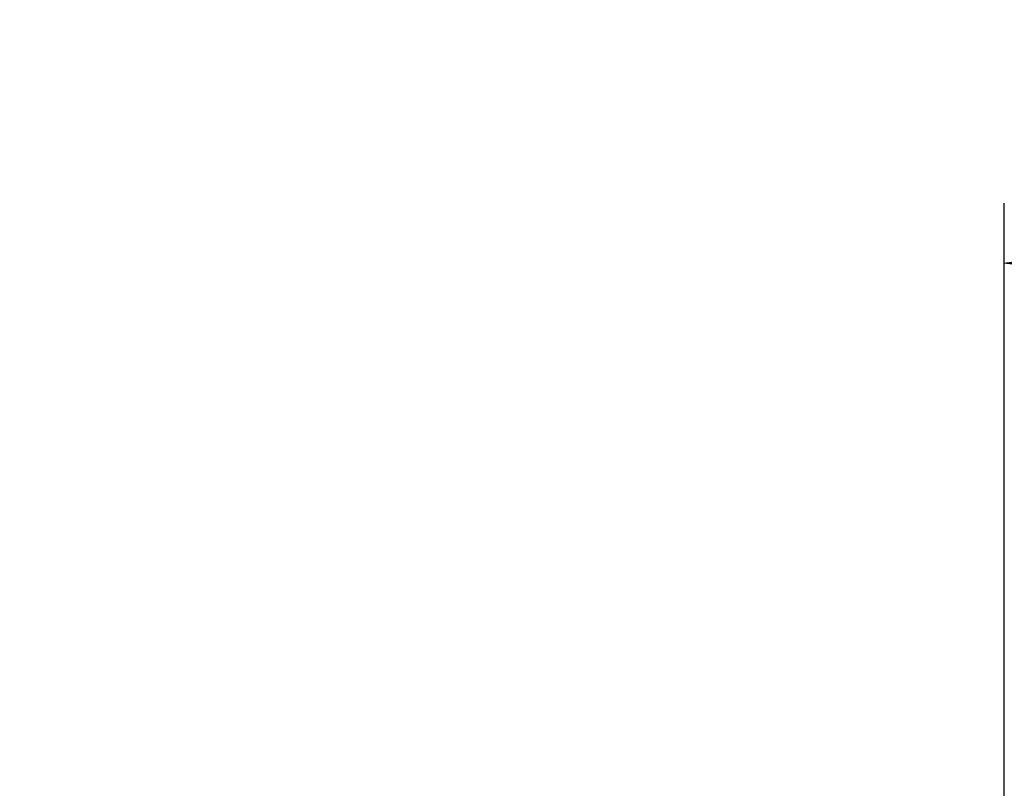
# Model space of a CAD drawing. Header units: millimetres. Extents: x 0 to 420, y 0 to 594.
# Tile 11 of 17: x 268 to 301, y 311 to 337. Entities that reach past the tile are written whole.
import ezdxf

# ---------------------------------------------------------------- set-up
doc = ezdxf.new("R2010")
doc.units = ezdxf.units.MM
doc.linetypes.add('K5LT_THIN', pattern=[0])
doc.layers.add('Системный слой', color=7, linetype='Continuous')
doc.styles.add('KDIMTEXTSTYLE', font='GOST_AU.SHX', dxfattribs={"width": 0.96, "oblique": 15, "height": 5})
doc.dimstyles.new('KDIMSTYLE (0.20)', dxfattribs={"dimtxt": 5, "dimasz": 1, "dimexe": 2, "dimexo": 0, "dimgap": 1, "dimtad": 1, "dimlfac": 5, "dimtxsty": 'KDIMTEXTSTYLE', "dimsah": 1, "dimcen": 0, "dimdle": 1, "dimadec": 0, "dimazin": 0, "dimtfac": 0.667, "dimtmove": 0, "dimatfit": 3, "dimfxl": 1, "dimtvp": 1, "dimtolj": 1, "dimtzin": 0, "dimarcsym": 0})

# ---------------------------------------------------------------- blocks, each defined once
blk = doc.blocks.new('KDIMARROW_01')
at = {"layer": 'Системный слой'}
blk.add_hatch(color=0, dxfattribs=at).paths.add_polyline_path([(0, 0), (-5, 0.658), (-4.5, 0), (-5, -0.658)])
at = {"layer": 'Системный слой', "color": 0, "linetype": 'K5LT_THIN', "lineweight": 18}
for p, q in [((-4.5, 0), (-5, 0.658)), ((-5, 0.658), (0, 0)), ((0, 0), (-5, -0.658)), ((-5, -0.658), (-4.5, 0)), ((0, 0), (-1, 0))]:
    blk.add_line(p, q, dxfattribs=at)

msp = doc.modelspace()

# ---------------------------------------------------------------- dimensions: what is measured, and where the dimension line sits
at = {"layer": 'Системный слой', "color": 7}
msp.add_linear_dim(base=(147.7575, 328.9437), p1=(301.254, 289.8951), p2=(147.7575, 283.8437), location=(224.5058, 328.9437), text='\\H5.0;\\W0.965;\\Q15;\\H5.0;\\W0.965;\\Q15;\\Q15;Ш', dimstyle='KDIMSTYLE (0.20)', override={"dimexo": 0, "dimblk1": 'KDIMARROW_01', "dimblk2": 'KDIMARROW_01', "dimse1": 0, "dimse2": 0, "dimclrt": 7, "dimtolj": 1}, dxfattribs=at).render()

doc.saveas('drawing.dxf')
